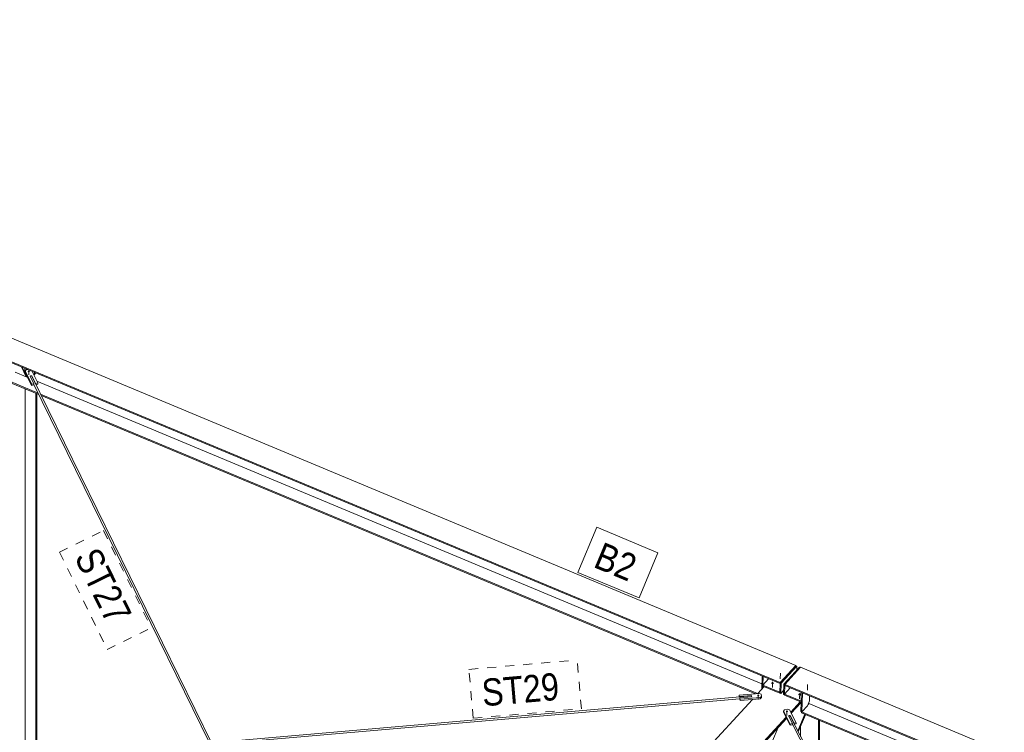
# Model space of a CAD drawing. Header units: millimetres. Extents: x -698 to 216, y -34 to 576.
# Tile 87 of 88: x -111 to -57, y 372 to 411. Entities that reach past the tile are written whole.
import ezdxf

# ---------------------------------------------------------------- set-up
doc = ezdxf.new("R2010")
doc.units = ezdxf.units.MM
for name, pattern in [('XKITLINE00', [0]), ('XKITLINE02', [4, 2, -2]), ('XKITLINE04', [3, 0.5, -0.5, 0.5, -0.5, 0.5, -0.5])]:
    doc.linetypes.add(name, pattern=pattern)
for name, color, linetype, lineweight in [('Element', 2, 'Continuous', 0), ('Znak elementu', 2, 'Continuous', 0), ('Śruba', 3, 'Continuous', 0)]:
    doc.layers.add(name, color=color, linetype=linetype, lineweight=lineweight)
doc.styles.add('ARIAL', font='ARIAL.TTF')

msp = doc.modelspace()

# ---------------------------------------------------------------- hatches: boundary and pattern name
at = {"layer": 'Śruba'}
for points in [[(-110.367, 392.005), (-110.378, 392.007), (-110.388, 392.011), (-110.397, 392.016), (-110.404, 392.022), (-110.409, 392.029), (-110.412, 392.036), (-110.413, 392.044), (-110.412, 392.051), (-110.408, 392.059), (-110.403, 392.065), (-110.395, 392.071), (-110.386, 392.076), (-110.376, 392.079), (-110.365, 392.081), (-110.354, 392.081), (-110.342, 392.08), (-110.332, 392.078), (-110.322, 392.074), (-110.313, 392.069), (-110.306, 392.063), (-110.3, 392.056), (-110.297, 392.049), (-110.296, 392.041), (-110.298, 392.034), (-110.301, 392.026), (-110.307, 392.02), (-110.314, 392.014), (-110.323, 392.009), (-110.333, 392.006), (-110.344, 392.004), (-110.356, 392.004)], [(-69.384, 374.812), (-69.391, 374.813), (-69.399, 374.814), (-69.405, 374.816), (-69.412, 374.818), (-69.418, 374.821), (-69.424, 374.824), (-69.43, 374.828), (-69.434, 374.831), (-69.439, 374.835), (-69.442, 374.84), (-69.445, 374.844), (-69.448, 374.849), (-69.45, 374.854), (-69.451, 374.859), (-69.451, 374.863), (-69.45, 374.868), (-69.449, 374.873), (-69.447, 374.878), (-69.445, 374.883), (-69.441, 374.887), (-69.438, 374.891), (-69.433, 374.895), (-69.428, 374.898), (-69.423, 374.902), (-69.417, 374.904), (-69.41, 374.907), (-69.403, 374.909), (-69.397, 374.91), (-69.389, 374.911), (-69.382, 374.912), (-69.375, 374.912), (-69.367, 374.912), (-69.36, 374.911), (-69.353, 374.909), (-69.346, 374.908), (-69.339, 374.905), (-69.333, 374.903), (-69.327, 374.9), (-69.322, 374.896), (-69.317, 374.892), (-69.313, 374.888), (-69.309, 374.884), (-69.306, 374.88), (-69.304, 374.875), (-69.302, 374.87), (-69.301, 374.865), (-69.301, 374.86), (-69.301, 374.855), (-69.302, 374.85), (-69.304, 374.846), (-69.307, 374.841), (-69.31, 374.837), (-69.314, 374.833), (-69.319, 374.829), (-69.324, 374.825), (-69.329, 374.822), (-69.335, 374.819), (-69.341, 374.817), (-69.348, 374.815), (-69.355, 374.813), (-69.362, 374.812), (-69.37, 374.812), (-69.377, 374.812)], [(-70.172, 374.138), (-70.183, 374.141), (-70.193, 374.145), (-70.202, 374.15), (-70.209, 374.156), (-70.214, 374.163), (-70.217, 374.17), (-70.218, 374.178), (-70.217, 374.185), (-70.213, 374.192), (-70.208, 374.199), (-70.2, 374.205), (-70.192, 374.209), (-70.181, 374.213), (-70.17, 374.215), (-70.159, 374.215), (-70.148, 374.214), (-70.137, 374.212), (-70.127, 374.208), (-70.118, 374.203), (-70.111, 374.197), (-70.106, 374.19), (-70.102, 374.183), (-70.101, 374.175), (-70.103, 374.167), (-70.106, 374.16), (-70.112, 374.154), (-70.119, 374.148), (-70.128, 374.143), (-70.138, 374.14), (-70.149, 374.138), (-70.161, 374.137)], [(-67.888, 374.187), (-67.896, 374.188), (-67.903, 374.189), (-67.91, 374.191), (-67.916, 374.194), (-67.922, 374.196), (-67.928, 374.199), (-67.934, 374.203), (-67.938, 374.206), (-67.943, 374.21), (-67.946, 374.215), (-67.949, 374.219), (-67.952, 374.224), (-67.954, 374.229), (-67.955, 374.234), (-67.955, 374.239), (-67.954, 374.244), (-67.953, 374.248), (-67.951, 374.253), (-67.949, 374.258), (-67.945, 374.262), (-67.942, 374.266), (-67.937, 374.27), (-67.932, 374.274), (-67.927, 374.277), (-67.921, 374.28), (-67.914, 374.282), (-67.907, 374.284), (-67.901, 374.285), (-67.893, 374.286), (-67.886, 374.287), (-67.879, 374.287), (-67.871, 374.287), (-67.864, 374.286), (-67.857, 374.284), (-67.85, 374.283), (-67.843, 374.28), (-67.837, 374.278), (-67.831, 374.275), (-67.826, 374.271), (-67.821, 374.267), (-67.817, 374.263), (-67.813, 374.259), (-67.81, 374.255), (-67.808, 374.25), (-67.806, 374.245), (-67.805, 374.24), (-67.805, 374.235), (-67.805, 374.23), (-67.806, 374.226), (-67.808, 374.221), (-67.811, 374.216), (-67.814, 374.212), (-67.818, 374.208), (-67.823, 374.204), (-67.828, 374.2), (-67.833, 374.197), (-67.839, 374.194), (-67.845, 374.192), (-67.852, 374.19), (-67.859, 374.188), (-67.866, 374.187), (-67.874, 374.187), (-67.881, 374.187)], [(-68.593, 373.266), (-68.604, 373.268), (-68.614, 373.272), (-68.623, 373.277), (-68.63, 373.283), (-68.635, 373.29), (-68.638, 373.297), (-68.639, 373.305), (-68.638, 373.313), (-68.635, 373.32), (-68.629, 373.326), (-68.622, 373.332), (-68.613, 373.337), (-68.602, 373.34), (-68.592, 373.342), (-68.58, 373.343), (-68.569, 373.342), (-68.558, 373.339), (-68.548, 373.335), (-68.539, 373.33), (-68.532, 373.324), (-68.527, 373.317), (-68.524, 373.31), (-68.523, 373.302), (-68.524, 373.295), (-68.527, 373.288), (-68.533, 373.281), (-68.54, 373.275), (-68.549, 373.271), (-68.559, 373.267), (-68.57, 373.265), (-68.582, 373.265)]]:
    msp.add_hatch(color=256, dxfattribs=at).paths.add_polyline_path(points, flags=17)

# ---------------------------------------------------------------- linework, layer by layer
at = {"layer": 'Element', "linetype": 'XKITLINE00', "lineweight": 0}
for p, q in [((-153.331, 411.445), (-68.096, 375.842)), ((-154.196, 410.441), (-68.962, 374.838)), ((-154.195, 410.503), (-68.96, 374.9)), ((-110.761, 392.298), (-110.49, 391.744)), ((-110.489, 391.806), (-110.721, 392.281)), ((-111.097, 392.005), (-110.495, 391.754)), ((-110.548, 391.999), (-110.547, 392.061)), ((-110.548, 391.999), (-110.196, 391.281)), ((-110.547, 392.061), (-110.494, 392.131)), ((-110.195, 391.343), (-110.547, 392.061)), ((-110.494, 392.131), (-110.406, 392.149)), ((-110.49, 391.744), (-110.489, 391.806)), ((-110.49, 391.744), (-110.43, 391.757)), ((-110.489, 391.806), (-110.457, 391.813)), ((-110.478, 391.747), (-110.411, 391.719)), ((-110.285, 391.793), (-110.256, 391.799)), ((-110.285, 391.793), (-110.076, 391.367)), ((-110.272, 391.79), (-110.278, 391.778)), ((-110.238, 391.809), (-110.272, 391.79)), ((-110.205, 391.806), (-110.238, 391.809)), ((-110.218, 391.807), (-110.19, 391.813)), ((-110.191, 391.783), (-110.205, 391.806)), ((-110.191, 391.783), (-110.19, 391.813)), ((-100.295, 371.577), (-110.191, 391.783)), ((-109.981, 391.387), (-110.19, 391.813)), ((-110.177, 392.054), (-109.863, 391.412)), ((-110.096, 391.888), (-110.093, 391.889)), ((-110.093, 391.889), (-110.007, 391.983)), ((-110.093, 391.882), (-110.093, 391.889)), ((-110.076, 391.847), (-109.967, 391.966)), ((-111.37, 391.426), (-109.801, 390.771)), ((-111.368, 391.488), (-109.839, 390.85)), ((-110.196, 391.281), (-110.195, 391.343)), ((-110.196, 391.281), (-110.078, 391.305)), ((-110.076, 391.367), (-110.195, 391.343)), ((-110.078, 391.305), (-110.076, 391.367)), ((-100.396, 371.569), (-110.077, 391.335)), ((-109.982, 391.357), (-109.981, 391.387)), ((-109.863, 391.412), (-109.981, 391.387)), ((-109.968, 391.328), (-109.864, 391.35)), ((-109.911, 391.51), (-69.965, 374.825)), ((-109.864, 391.35), (-109.863, 391.412)), ((-110.551, 370.686), (-110.551, 391.084)), ((-109.974, 370.737), (-109.974, 390.843)), ((-109.919, 370.741), (-109.919, 390.82)), ((-109.706, 390.794), (-70.198, 374.291)), ((-109.668, 390.716), (-70.322, 374.281)), ((-68.961, 374.881), (-68.097, 375.824)), ((-68.96, 374.9), (-68.096, 375.842)), ((-68.04, 375.8), (-68.904, 374.857)), ((-68.761, 374.798), (-67.897, 375.74)), ((-67.84, 375.735), (-68.704, 374.793)), ((-68.096, 375.842), (-68.097, 375.824)), ((-68.097, 375.824), (-68.04, 375.8)), ((-68.044, 375.58), (-68.04, 375.8)), ((-67.897, 375.74), (-67.852, 375.722)), ((-67.84, 375.735), (17.395, 340.132)), ((-69.972, 374.528), (-69.956, 375.253)), ((-69.912, 374.76), (-69.598, 375.104)), ((-69.909, 374.764), (-69.899, 375.229)), ((-68.973, 374.324), (-68.961, 374.881)), ((-68.962, 374.838), (-68.96, 374.9)), ((-68.904, 374.857), (-68.961, 374.881)), ((-70.188, 374.292), (-69.842, 374.669)), ((-69.912, 374.76), (-69.914, 374.698)), ((-69.914, 374.698), (-68.973, 374.306)), ((-69.913, 374.592), (-69.911, 374.697)), ((-68.972, 374.368), (-69.912, 374.76)), ((-68.973, 374.306), (-68.972, 374.368)), ((-68.916, 374.3), (-68.973, 374.324)), ((-68.916, 374.3), (-68.904, 374.857)), ((-68.769, 374.46), (-68.916, 374.3)), ((-68.773, 374.24), (-68.761, 374.798)), ((-68.761, 374.798), (-68.704, 374.774)), ((-68.716, 374.217), (-68.704, 374.774)), ((-68.715, 374.26), (-68.401, 374.604)), ((-68.704, 374.793), (-68.705, 374.731)), ((-68.705, 374.731), (16.529, 339.128)), ((-68.704, 374.793), (16.531, 339.19)), ((-67.8, 373.883), (-67.79, 374.349)), ((-67.733, 374.325), (-67.756, 373.279)), ((-100.298, 371.577), (-70.536, 374.163)), ((-100.248, 371.481), (-71.184, 374.006)), ((-90.586, 352.053), (-70.485, 373.968)), ((-71.217, 374.141), (-71.216, 374.203)), ((-71.209, 374.104), (-71.217, 374.141)), ((-71.216, 374.203), (-70.103, 374.3)), ((-71.197, 374.12), (-71.216, 374.203)), ((-71.198, 374.105), (-71.197, 374.12)), ((-70.538, 374.177), (-71.197, 374.12)), ((-71.184, 373.992), (-71.183, 374.054)), ((-71.166, 373.909), (-71.184, 373.992)), ((-71.183, 374.054), (-70.523, 374.111)), ((-71.164, 373.971), (-71.183, 374.054)), ((-70.053, 374.006), (-71.166, 373.909)), ((-71.166, 373.909), (-71.164, 373.971)), ((-70.052, 374.067), (-71.164, 373.971)), ((-70.538, 374.163), (-70.538, 374.177)), ((-70.534, 374.157), (-70.538, 374.177)), ((-70.53, 374.149), (-70.536, 374.163)), ((-70.526, 374.115), (-70.53, 374.149)), ((-70.523, 374.111), (-70.528, 374.131)), ((-70.525, 374.111), (-70.526, 374.115)), ((-70.103, 374.3), (-70.008, 374.251)), ((-70.053, 374.006), (-69.983, 374.068)), ((-70.053, 374.006), (-70.052, 374.067)), ((-69.982, 374.13), (-70.052, 374.067)), ((-70.008, 374.251), (-69.982, 374.13)), ((-69.983, 374.068), (-69.982, 374.13)), ((-68.973, 374.306), (-68.961, 374.319)), ((-68.716, 374.217), (-68.773, 374.24)), ((-68.715, 374.26), (-68.717, 374.198)), ((-68.717, 374.198), (-67.776, 373.806)), ((-68.716, 374.217), (-68.716, 374.217)), ((-67.775, 373.868), (-68.715, 374.26)), ((-68.375, 373.261), (-67.848, 373.835)), ((-68.342, 373.199), (-67.802, 373.788)), ((-67.813, 373.303), (-67.802, 373.816)), ((-67.776, 373.806), (-67.775, 373.868)), ((-67.776, 373.806), (-67.773, 373.809)), ((-67.775, 373.868), (-67.772, 373.871)), ((-67.449, 373.614), (-67.338, 373.887)), ((-67.37, 373.741), (-67.368, 373.812)), ((-67.338, 373.887), (-67.332, 374.157)), ((-68.775, 373.258), (-68.774, 373.32)), ((-68.775, 373.258), (-68.403, 372.544)), ((-68.774, 373.32), (-68.723, 373.39)), ((-68.402, 372.606), (-68.774, 373.32)), ((-68.723, 373.39), (-68.55, 373.429)), ((-68.55, 373.429), (-68.443, 373.393)), ((-68.443, 373.393), (-68.072, 372.679)), ((-67.813, 373.303), (-67.756, 373.279)), ((-67.789, 373.223), (-67.788, 373.285)), ((-67.788, 373.285), (-67.783, 373.29)), ((-67.788, 373.285), (-28.752, 356.979)), ((-67.756, 373.279), (-67.449, 373.614)), ((-67.42, 373.686), (-67.37, 373.741)), ((-67.37, 373.741), (-27.721, 357.179)), ((-88.456, 351.368), (-68.631, 372.981)), ((-88.358, 351.377), (-68.599, 372.92)), ((-68.504, 373.055), (-68.476, 373.061)), ((-68.504, 373.055), (-68.284, 372.632)), ((-68.491, 373.053), (-68.497, 373.041)), ((-68.458, 373.071), (-68.491, 373.053)), ((-68.425, 373.069), (-68.458, 373.071)), ((-68.438, 373.07), (-68.41, 373.076)), ((-68.411, 373.046), (-68.425, 373.069)), ((-68.411, 373.046), (-68.41, 373.076)), ((-58.545, 354.083), (-68.411, 373.046)), ((-68.19, 372.653), (-68.41, 373.076)), ((-67.989, 372.235), (-67.598, 373.143)), ((-67.959, 372.178), (-67.552, 373.124)), ((-67.789, 373.223), (-28.874, 356.968)), ((-66.85, 370.257), (-66.85, 372.831)), ((-66.781, 370.336), (-66.781, 372.802)), ((-70.617, 368.805), (-69.063, 372.413)), ((-68.403, 372.544), (-68.402, 372.606)), ((-68.403, 372.544), (-68.285, 372.57)), ((-68.284, 372.632), (-68.402, 372.606)), ((-68.285, 372.6), (-68.284, 372.632)), ((-58.646, 354.073), (-68.285, 372.6)), ((-68.285, 372.57), (-68.285, 372.6)), ((-68.072, 372.679), (-68.19, 372.653)), ((-68.19, 372.623), (-68.19, 372.653)), ((-68.176, 372.594), (-68.073, 372.617)), ((-68.073, 372.617), (-68.072, 372.679)), ((-67.826, 371.923), (-67.826, 372.486))]:
    msp.add_line(p, q, dxfattribs=at)
at = {"layer": 'Znak elementu', "linetype": 'XKITLINE04', "lineweight": 0}
for p, q in [((-108.666, 382.088), (-106.241, 383.275)), ((-106.241, 383.275), (-103.61, 377.904)), ((-108.666, 382.088), (-106.035, 376.716)), ((-106.035, 376.716), (-103.61, 377.904)), ((-86.102, 375.621), (-80.143, 376.139)), ((-79.909, 373.449), (-80.143, 376.139)), ((-85.868, 372.931), (-86.102, 375.621)), ((-85.868, 372.931), (-79.909, 373.449))]:
    msp.add_line(p, q, dxfattribs=at)
at = {"layer": 'Znak elementu', "linetype": 'XKITLINE00', "lineweight": 0}
for p, q in [((-80.097, 380.963), (-79.056, 383.455)), ((-79.056, 383.455), (-75.691, 382.049)), ((-76.731, 379.558), (-75.691, 382.049)), ((-80.097, 380.963), (-76.731, 379.558))]:
    msp.add_line(p, q, dxfattribs=at)
at = {"layer": 'Śruba', "linetype": 'XKITLINE02', "lineweight": 0}
for p, q in [((-110.574, 392.239), (-110.58, 391.96)), ((-68.949, 375.098), (-68.942, 375.407)), ((-67.453, 374.473), (-67.446, 374.782))]:
    msp.add_line(p, q, dxfattribs=at)
at = {"layer": 'Śruba', "linetype": 'XKITLINE00', "lineweight": 0}
for p, q in [((-110.353, 392.104), (-110.359, 391.857)), ((-69.381, 374.626), (-69.374, 374.936)), ((-70.159, 374.235), (-70.165, 373.956)), ((-67.885, 374.002), (-67.878, 374.311)), ((-68.58, 373.363), (-68.586, 373.084))]:
    msp.add_line(p, q, dxfattribs=at)

# ---------------------------------------------------------------- texts
at = {"layer": 'Znak elementu', "style": 'ARIAL', "width": 0.85}
for s, rotation, p in [('B2', -22.6719, (-79.312, 381.286)), ('ST27', -63.9077, (-107.863, 381.813)), ('ST29', 4.9675, (-85.322, 373.581))]:
    msp.add_text(s, height=1.5, rotation=rotation, dxfattribs=at).set_placement(p)

doc.saveas('drawing.dxf')
